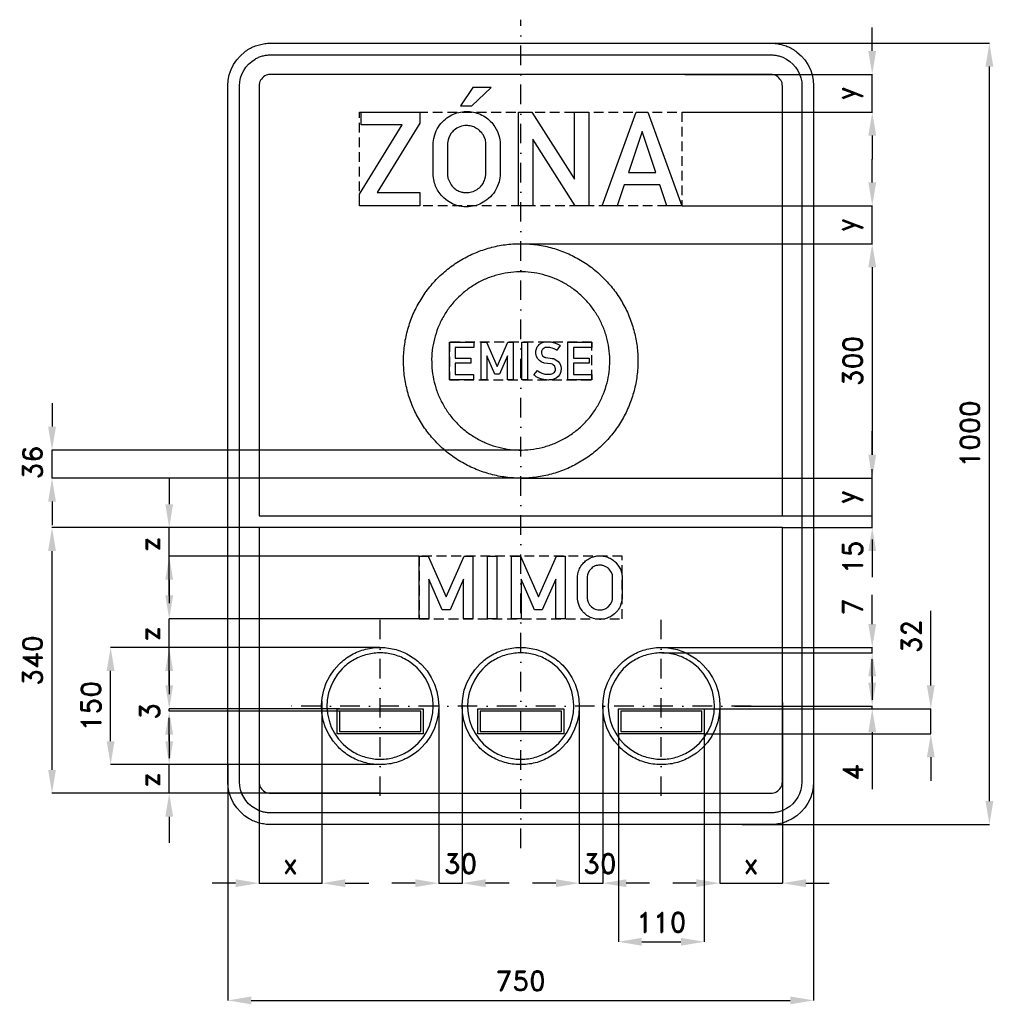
# Model space of a CAD drawing. Header units: millimetres. Extents: x -641 to 605, y -730 to 530.
import ezdxf

# ---------------------------------------------------------------- set-up
doc = ezdxf.new("R2010")
doc.units = ezdxf.units.MM
doc.header["$LTSCALE"] = 5
doc.linetypes.add('ČERCHOVANÁX2', pattern=[2, 1, -0.5, 0, -0.5])
doc.linetypes.add('ČÁRKOVANÁX2', pattern=[1.5, 1, -0.5])
doc.layers.add('Kóty', color=2, linetype='Continuous')
doc.layers.add('Značka', color=7, linetype='Continuous')
doc.styles.get("Standard").update_dxf_attribs({"font": 'romand.shx', "height": 25})
doc.dimstyles.get("Standard").update_dxf_attribs({"dimtxt": 25, "dimasz": 30, "dimexe": 0.18, "dimexo": 0.0625, "dimgap": 12.5, "dimtad": 1, "dimdec": 0, "dimzin": 0, "dimdsep": 46, "dimtxsty": 'Standard', "dimcen": 0.09, "dimadec": 0, "dimazin": 0, "dimtfac": 1, "dimtdec": 0, "dimtofl": 0, "dimtmove": 0, "dimatfit": 3, "dimfxl": 1, "dimtolj": 1, "dimtzin": 0, "dimarcsym": 0})

# ---------------------------------------------------------------- blocks, each defined once
blk = doc.blocks.new('*D0')
at = {"layer": 'Defpoints', "color": 0, "transparency": 16777216}
for p in [(210.2, 460), (206.4, 411.7), (450, 411.7)]:
    blk.add_point(p, dxfattribs=at)
at = {"layer": 'Kóty', "color": 0, "lineweight": -2, "transparency": 16777216}
for p, q in [((450, 490), (450, 520)), ((210.3, 460), (450.2, 460)), ((206.5, 411.7), (450.2, 411.7)), ((450, 381.7), (450, 351.7))]:
    blk.add_line(p, q, dxfattribs=at)
at = {"layer": 'Kóty', "color": 0, "transparency": 16777216}
for points in [[(445, 490), (455, 490), (450, 460)], [(445, 381.7), (455, 381.7), (450, 411.7)]]:
    blk.add_solid(points, dxfattribs=at)
at = {"layer": 'Kóty', "color": 0, "transparency": 16777216, "insert": (420.8, 435.8), "char_height": 25, "attachment_point": 5, "rotation": 90}
blk.add_mtext('\\A1;y', dxfattribs=at)
blk = doc.blocks.new('*D1')
at = {"layer": 'Defpoints', "color": 0, "transparency": 16777216}
for p in [(206.4, 291.7), (-0.8, 243.3), (450, 243.3)]:
    blk.add_point(p, dxfattribs=at)
at = {"layer": 'Kóty', "color": 0, "lineweight": -2, "transparency": 16777216}
for p, q in [((450, 321.7), (450, 351.7)), ((206.5, 291.7), (450.2, 291.7)), ((-0.8, 243.3), (450.2, 243.3)), ((450, 213.3), (450, 183.3))]:
    blk.add_line(p, q, dxfattribs=at)
at = {"layer": 'Kóty', "color": 0, "transparency": 16777216}
for points in [[(445, 321.7), (455, 321.7), (450, 291.7)], [(445, 213.3), (455, 213.3), (450, 243.3)]]:
    blk.add_solid(points, dxfattribs=at)
at = {"layer": 'Kóty', "color": 0, "transparency": 16777216, "insert": (420.8, 267.5), "char_height": 25, "attachment_point": 5, "rotation": 90}
blk.add_mtext('\\A1;y', dxfattribs=at)
blk = doc.blocks.new('*D2')
at = {"layer": 'Defpoints', "color": 0, "transparency": 16777216}
for p in [(-0.8, 243.3), (0.9, -56.7), (450, -56.7)]:
    blk.add_point(p, dxfattribs=at)
at = {"layer": 'Kóty', "color": 0, "lineweight": -2, "transparency": 16777216}
for p, q in [((-0.8, 243.3), (450.2, 243.3)), ((450, 213.3), (450, -26.7)), ((0.9, -56.7), (450.2, -56.7))]:
    blk.add_line(p, q, dxfattribs=at)
at = {"layer": 'Kóty', "color": 0, "transparency": 16777216}
for points in [[(445, 213.3), (455, 213.3), (450, 243.3)], [(445, -26.7), (455, -26.7), (450, -56.7)]]:
    blk.add_solid(points, dxfattribs=at)
at = {"layer": 'Kóty', "color": 0, "transparency": 16777216, "insert": (425, 93.3), "char_height": 25, "attachment_point": 5, "rotation": 90}
blk.add_mtext('\\A1;300', dxfattribs=at)
blk = doc.blocks.new('*D3')
at = {"layer": 'Defpoints', "color": 0, "transparency": 16777216}
for p in [(-335, -351.3), (-254.6, -342.5), (-254.6, -575)]:
    blk.add_point(p, dxfattribs=at)
at = {"layer": 'Kóty', "color": 0, "lineweight": -2, "transparency": 16777216}
for p, q in [((-335, -351.3), (-335, -575.2)), ((-254.6, -342.5), (-254.6, -575.2)), ((-365, -575), (-395, -575)), ((-224.6, -575), (-194.6, -575))]:
    blk.add_line(p, q, dxfattribs=at)
at = {"layer": 'Kóty', "color": 0, "transparency": 16777216}
for points in [[(-365, -570), (-365, -580), (-335, -575)], [(-224.6, -570), (-224.6, -580), (-254.6, -575)]]:
    blk.add_solid(points, dxfattribs=at)
at = {"layer": 'Kóty', "color": 0, "transparency": 16777216, "insert": (-294.8, -550), "char_height": 25, "attachment_point": 5}
blk.add_mtext('\\A1;x', dxfattribs=at)
blk = doc.blocks.new('*D4')
at = {"layer": 'Defpoints', "color": 0, "transparency": 16777216}
for p in [(254.735, -343.6855), (335, -343.6855), (335, -575)]:
    blk.add_point(p, dxfattribs=at)
at = {"layer": 'Kóty', "color": 0, "lineweight": -2, "transparency": 16777216}
for p, q in [((254.735, -343.748), (254.735, -575.18)), ((335, -343.748), (335, -575.18)), ((224.735, -575), (194.735, -575)), ((365, -575), (395, -575))]:
    blk.add_line(p, q, dxfattribs=at)
at = {"layer": 'Kóty', "color": 0, "transparency": 16777216}
for points in [[(224.735, -570), (224.735, -580), (254.735, -575)], [(365, -570), (365, -580), (335, -575)]]:
    blk.add_solid(points, dxfattribs=at)
at = {"layer": 'Kóty', "color": 0, "transparency": 16777216, "insert": (294.8675, -550), "char_height": 25, "attachment_point": 5}
blk.add_mtext('\\A1;x', dxfattribs=at)
blk = doc.blocks.new('*D5')
at = {"layer": 'Defpoints', "color": 0, "transparency": 16777216}
for p in [(125, -383.899), (235, -383.899), (235, -650)]:
    blk.add_point(p, dxfattribs=at)
at = {"layer": 'Kóty', "color": 0, "lineweight": -2, "transparency": 16777216}
for p, q in [((125, -383.9615), (125, -650.18)), ((235, -383.9615), (235, -650.18)), ((155, -650), (205, -650))]:
    blk.add_line(p, q, dxfattribs=at)
at = {"layer": 'Kóty', "color": 0, "transparency": 16777216}
for points in [[(155, -645), (155, -655), (125, -650)], [(205, -645), (205, -655), (235, -650)]]:
    blk.add_solid(points, dxfattribs=at)
at = {"layer": 'Kóty', "color": 0, "transparency": 16777216, "insert": (180, -625), "char_height": 25, "attachment_point": 5}
blk.add_mtext('\\A1;110', dxfattribs=at)
blk = doc.blocks.new('*D6')
at = {"layer": 'Defpoints', "color": 0, "transparency": 16777216}
for p in [(273.8, -348.3), (273.8, -351.9), (450, -351.9)]:
    blk.add_point(p, dxfattribs=at)
at = {"layer": 'Kóty', "color": 0, "lineweight": -2, "transparency": 16777216}
for p, q in [((450, -318.3), (450, -288.3)), ((273.9, -348.3), (450.2, -348.3)), ((273.9, -351.9), (450.2, -351.9)), ((450, -381.9), (450, -454.8))]:
    blk.add_line(p, q, dxfattribs=at)
at = {"layer": 'Kóty', "color": 0, "transparency": 16777216}
for points in [[(445, -318.3), (455, -318.3), (450, -348.3)], [(445, -381.9), (455, -381.9), (450, -351.9)]]:
    blk.add_solid(points, dxfattribs=at)
at = {"layer": 'Kóty', "color": 0, "transparency": 16777216, "insert": (425, -433.3), "char_height": 25, "attachment_point": 5, "rotation": 90}
blk.add_mtext('\\A1;4', dxfattribs=at)
blk = doc.blocks.new('*D7')
at = {"layer": 'Defpoints', "color": 0, "transparency": 16777216}
for p in [(-525, -273.3), (-180.4, -273.3), (-179.6, -423.3)]:
    blk.add_point(p, dxfattribs=at)
at = {"layer": 'Kóty', "color": 0, "lineweight": -2, "transparency": 16777216}
for p, q in [((-180.5, -273.3), (-525.2, -273.3)), ((-525, -393.3), (-525, -303.3)), ((-179.6, -423.3), (-525.2, -423.3))]:
    blk.add_line(p, q, dxfattribs=at)
at = {"layer": 'Kóty', "color": 0, "transparency": 16777216}
for points in [[(-530, -303.3), (-520, -303.3), (-525, -273.3)], [(-530, -393.3), (-520, -393.3), (-525, -423.3)]]:
    blk.add_solid(points, dxfattribs=at)
at = {"layer": 'Kóty', "color": 0, "transparency": 16777216, "insert": (-550, -348.3), "char_height": 25, "attachment_point": 5, "rotation": 90}
blk.add_mtext('\\A1;150', dxfattribs=at)
blk = doc.blocks.new('*D8')
at = {"layer": 'Defpoints', "color": 0, "transparency": 16777216}
for p in [(-600, -120), (-294.7, -120), (-294.7, -460)]:
    blk.add_point(p, dxfattribs=at)
at = {"layer": 'Kóty', "color": 0, "lineweight": -2, "transparency": 16777216}
for p, q in [((-294.8, -120), (-600.2, -120)), ((-600, -430), (-600, -150)), ((-294.8, -460), (-600.2, -460))]:
    blk.add_line(p, q, dxfattribs=at)
at = {"layer": 'Kóty', "color": 0, "transparency": 16777216}
for points in [[(-605, -150), (-595, -150), (-600, -120)], [(-605, -430), (-595, -430), (-600, -460)]]:
    blk.add_solid(points, dxfattribs=at)
at = {"layer": 'Kóty', "color": 0, "transparency": 16777216, "insert": (-625, -290), "char_height": 25, "attachment_point": 5, "rotation": 90}
blk.add_mtext('\\A1;340', dxfattribs=at)
blk = doc.blocks.new('*D9')
at = {"layer": 'Defpoints', "color": 0, "transparency": 16777216}
for p in [(-375, -423.3), (375, -423.3), (375, -725)]:
    blk.add_point(p, dxfattribs=at)
at = {"layer": 'Kóty', "color": 0, "lineweight": -2, "transparency": 16777216}
for p, q in [((-375, -423.4), (-375, -725.2)), ((375, -423.4), (375, -725.2)), ((-345, -725), (345, -725))]:
    blk.add_line(p, q, dxfattribs=at)
at = {"layer": 'Kóty', "color": 0, "transparency": 16777216}
for points in [[(-345, -720), (-345, -730), (-375, -725)], [(345, -720), (345, -730), (375, -725)]]:
    blk.add_solid(points, dxfattribs=at)
at = {"layer": 'Kóty', "color": 0, "transparency": 16777216, "insert": (0, -700), "char_height": 25, "attachment_point": 5}
blk.add_mtext('\\A1;750', dxfattribs=at)
blk = doc.blocks.new('*D10')
at = {"layer": 'Defpoints', "color": 0, "transparency": 16777216}
for p in [(283.3, 500), (600, 500), (283.3, -500)]:
    blk.add_point(p, dxfattribs=at)
at = {"layer": 'Kóty', "color": 0, "lineweight": -2, "transparency": 16777216}
for p, q in [((283.4, 500), (600.2, 500)), ((600, -470), (600, 470)), ((283.4, -500), (600.2, -500))]:
    blk.add_line(p, q, dxfattribs=at)
at = {"layer": 'Kóty', "color": 0, "transparency": 16777216}
for points in [[(595, 470), (605, 470), (600, 500)], [(595, -470), (605, -470), (600, -500)]]:
    blk.add_solid(points, dxfattribs=at)
at = {"layer": 'Kóty', "color": 0, "transparency": 16777216, "insert": (575, 0), "char_height": 25, "attachment_point": 5, "rotation": 90}
blk.add_mtext('\\A1;1000', dxfattribs=at)
blk = doc.blocks.new('*D11')
at = {"layer": 'Defpoints', "color": 0, "transparency": 16777216}
for p in [(235.1, -351.9), (525, -351.9), (235.1, -383.9)]:
    blk.add_point(p, dxfattribs=at)
at = {"layer": 'Kóty', "color": 0, "lineweight": -2, "transparency": 16777216}
for p, q in [((525, -321.9), (525, -226.4)), ((235.1, -351.9), (525.2, -351.9)), ((235.1, -383.9), (525.2, -383.9)), ((525, -413.9), (525, -443.9))]:
    blk.add_line(p, q, dxfattribs=at)
at = {"layer": 'Kóty', "color": 0, "transparency": 16777216}
for points in [[(520, -321.9), (530, -321.9), (525, -351.9)], [(520, -413.9), (530, -413.9), (525, -383.9)]]:
    blk.add_solid(points, dxfattribs=at)
at = {"layer": 'Kóty', "color": 0, "transparency": 16777216, "insert": (500, -259.2), "char_height": 25, "attachment_point": 5, "rotation": 90}
blk.add_mtext('\\A1;32', dxfattribs=at)

msp = doc.modelspace()

# ---------------------------------------------------------------- linework, layer by layer
at = {"layer": 'Kóty'}
for p, q in [((-600, 39.3), (-600, 9.3)), ((450, -26.7), (450, 3.3)), ((0.4, -20.7), (-600.2, -20.7)), ((450, -75), (450, -45)), ((0.8, -56.7), (-600.2, -56.7)), ((-450, -56.7), (-450, -90)), ((0.9, -56.7), (450.2, -56.7)), ((-600, -86.7), (-600, -116.7)), ((335.1, -105), (450.2, -105)), ((335.1, -105), (450.2, -105)), ((-129.9, -120), (-450.2, -120)), ((-450, -206.7), (-450, -120)), ((335.1, -120), (450.2, -120)), ((450, -135), (450, -165)), ((450, -150), (450, -183.3)), ((-129.9, -156.7), (-450.2, -156.7)), ((-450, -186.7), (-450, -216.7)), ((450, -243.4), (450, -206.1)), ((-129.9, -236.7), (-450.2, -236.7)), ((-450, -321.9), (-450, -236.7)), ((-180.5, -273.3), (-450.2, -273.3)), ((176.1, -273.4), (450.2, -273.4)), ((180.5, -280.3), (450.2, -280.3)), ((-450, -303.3), (-450, -333.3)), ((450, -310.3), (450, -340.3)), ((-232.1, -351.9), (-450.2, -351.9)), ((-105, -348.4), (-105, -575.2)), ((-75, -347.4), (-75, -575.2)), ((75, -348.4), (75, -575.2)), ((105, -347.4), (105, -575.2)), ((-232.1, -354.9), (-450.2, -354.9)), ((-450, -393.3), (-450, -363.3)), ((-450, -384.9), (-450, -414.9)), ((-179.6, -423.3), (-450.2, -423.3)), ((-179.6, -460), (-450.2, -460)), ((-450, -490), (-450, -523.3)), ((-135, -575), (-165, -575)), ((-15, -575), (-45, -575)), ((45, -575), (15, -575)), ((165, -575), (135, -575))]:
    msp.add_line(p, q, dxfattribs=at)
for points in [[(450, 411.7), (450, 460)], [(450, 243.3), (450, 291.7)], [(-600, -56.7), (-600, -20.7)], [(450, -105), (450, -56.7)], [(450, -120), (450, -105)], [(450, -280.3), (450, -273.4)], [(-450, -354.9), (-450, -351.9)], [(450, -351.9), (450, -348.3)], [(525, -383.9), (525, -351.9)], [(-450, -460), (-450, -423.3)], [(-335, -575), (-254.6, -575)], [(-105, -575), (-75, -575)], [(75, -575), (105, -575)], [(254.7, -575), (335, -575)]]:
    msp.add_lwpolyline(points, dxfattribs=at)
for points in [[(-605, 9.3), (-595, 9.3), (-600, -20.7)], [(445, -26.7), (455, -26.7), (450, -56.7)], [(-605, -86.7), (-595, -86.7), (-600, -56.7)], [(-455, -90), (-445, -90), (-450, -120)], [(445, -150), (455, -150), (450, -120)], [(-455, -186.7), (-445, -186.7), (-450, -156.7)], [(-455, -206.7), (-445, -206.7), (-450, -236.7)], [(445, -243.4), (455, -243.4), (450, -273.4)], [(-455, -303.3), (-445, -303.3), (-450, -273.3)], [(445, -310.3), (455, -310.3), (450, -280.3)], [(-455, -321.9), (-445, -321.9), (-450, -351.9)], [(-455, -384.9), (-445, -384.9), (-450, -354.9)], [(-455, -393.3), (-445, -393.3), (-450, -423.3)], [(-455, -490), (-445, -490), (-450, -460)], [(-135, -570), (-135, -580), (-105, -575)], [(-45, -570), (-45, -580), (-75, -575)], [(45, -570), (45, -580), (75, -575)], [(135, -570), (135, -580), (105, -575)]]:
    msp.add_solid(points, dxfattribs=at)
at = {"layer": 'Značka', "color": 6, "linetype": 'ČERCHOVANÁX2', "ltscale": 5}
for p, q in [((-180, -463.3), (-180, -233.3)), ((180, -463.3), (180, -233.3)), ((295, -348.3), (-295, -348.3))]:
    msp.add_line(p, q, dxfattribs=at)
msp.add_lwpolyline([(0, -530), (0, 530)], dxfattribs=at)
at = {"layer": 'Značka', "color": 3}
for points in [[(-320, -500), (-320.2, -500), (-320.4, -500, -0.032179), (-327.5, -499.5, -0.035428), (-334.5, -498.1, -0.036231), (-341.3, -495.8, -0.034387), (-347.6, -492.6), (-353.6, -488.6), (-358.9, -483.9), (-363.6, -478.6), (-367.6, -472.6), (-370.7, -466.3), (-373.1, -459.5), (-374.5, -452.5), (-375, -445.4), (-375, -445.2), (-375, -445), (-375, 445), (-375, 445.2), (-375, 445.4), (-374.5, 452.5), (-373.1, 459.5), (-370.8, 466.3), (-367.6, 472.6), (-363.6, 478.5), (-358.9, 483.9), (-353.6, 488.6, -0.034196), (-347.6, 492.6, -0.034078), (-341.3, 495.8, -0.033414), (-334.5, 498, -0.034134), (-327.5, 499.5, -0.036726), (-320.4, 500), (-320.2, 500), (-320, 500), (320, 500), (320.2, 500), (320.4, 500, -0.032185), (327.5, 499.5, -0.035451), (334.5, 498, -0.036275), (341.3, 495.8, -0.034445), (347.6, 492.6, -0.033715), (353.5, 488.6), (358.9, 483.9), (363.6, 478.5), (367.6, 472.6), (370.8, 466.3), (373, 459.5), (374.5, 452.5), (375, 445.4), (375, 445.2), (375, 445), (375, -445), (375, -445.2), (375, -445.4), (374.5, -452.5), (373, -459.5), (370.8, -466.3), (367.6, -472.6), (363.6, -478.6), (358.9, -483.9), (353.6, -488.6), (347.6, -492.6), (341.3, -495.7, -0.033393), (334.5, -498.1, -0.03411), (327.5, -499.5, -0.036741), (320.4, -500), (320.2, -500), (320, -500), (-320, -500)], [(-320, -485), (-320.2, -485), (-320.3, -485, -0.032191), (-325.5, -484.6, -0.035436), (-330.6, -483.6, -0.036261), (-335.5, -481.9), (-340.1, -479.6), (-344.4, -476.7), (-348.3, -473.3), (-351.7, -469.4), (-354.6, -465.1), (-356.9, -460.5), (-358.6, -455.6), (-359.7, -450.5), (-360, -445.3), (-360, -445.2), (-360, -445), (-360, 445), (-360, 445.2), (-360, 445.3), (-359.6, 450.5), (-358.6, 455.5), (-356.9, 460.5), (-354.6, 465.1), (-351.7, 469.4), (-348.3, 473.3), (-344.4, 476.7), (-340.1, 479.6, -0.034054), (-335.5, 481.9, -0.033381), (-330.6, 483.6, -0.034117), (-325.5, 484.6, -0.03677), (-320.3, 485), (-320.2, 485), (-320, 485), (320, 485), (320.2, 485), (320.3, 485, -0.032158), (325.5, 484.6, -0.035436), (330.6, 483.6, -0.036266), (335.5, 481.9), (340.1, 479.6), (344.4, 476.7), (348.3, 473.3), (351.7, 469.4), (354.6, 465.1), (356.9, 460.5), (358.6, 455.5), (359.7, 450.5), (360, 445.3), (360, 445.2), (360, 445), (360, -445), (360, -445.2), (360, -445.3), (359.6, -450.5), (358.6, -455.6), (356.9, -460.5), (354.6, -465.1), (351.7, -469.4), (348.3, -473.3), (344.4, -476.7), (340.1, -479.6), (335.5, -481.9), (330.6, -483.6, -0.03414), (325.5, -484.7, -0.03675), (320.3, -485), (320.2, -485), (320, -485), (-320, -485)], [(335, -105), (335, 445), (335, 445.1), (335, 445.1), (334.9, 447), (334.5, 449), (333.8, 450.8), (333, 452.5), (331.9, 454.1), (330.6, 455.6), (329.1, 456.9), (327.5, 458), (325.8, 458.8), (324, 459.5), (322.1, 459.9, 0.03668), (320.1, 460), (320.1, 460), (320, 460), (-320, 460), (-320.1, 460), (-320.1, 460, 0.032196), (-322.1, 459.9, 0.035491), (-324, 459.5), (-325.8, 458.9), (-327.5, 458), (-329.2, 456.9), (-330.6, 455.6), (-331.9, 454.1), (-333, 452.5), (-333.8, 450.8), (-334.5, 449), (-334.9, 447), (-335, 445.1), (-335, 445.1), (-335, 445), (-335, -105)], [(-112.1, 370.9), (-112, 371.9), (-112, 372.9), (-111.3, 377.9), (-110, 382.8, -0.066337), (-105.4, 392.7, -0.068461), (-98.3, 401.1, -0.061883), (-90.5, 406.9, -0.059919), (-81.6, 410.7, -0.057345), (-72.3, 412.5, -0.057577), (-62.9, 412.1, -0.056925), (-53.9, 409.8, -0.057495), (-45.7, 405.6, -0.055374), (-38.7, 399.9, -0.053453), (-33.1, 392.9), (-29.8, 386.9), (-27.6, 380.4), (-26.9, 376.8), (-26.5, 373.2), (-26.4, 372.6), (-26.4, 372), (-26.4, 331.8), (-26.5, 330.9), (-26.5, 330), (-27.8, 322.5), (-30.4, 315.4, -0.078775), (-36.8, 305.3, -0.073069), (-45.9, 297.6, -0.060099), (-54.6, 293.2, -0.05985), (-64.1, 290.9, -0.071113), (-75.9, 291, -0.074183), (-87.2, 294.4, -0.066061), (-96, 299.8, -0.061708), (-103.3, 307.3, -0.047074), (-107.5, 313.7, -0.053822), (-110.2, 320.8), (-111.3, 325.5), (-111.9, 330.2), (-112, 331.3), (-112.1, 332.5), (-112.1, 370.9)], [(-93.8, 370.8), (-93.8, 332.4), (-93.8, 331.7), (-93.7, 331), (-93.1, 327.2), (-91.8, 323.6), (-89, 318.6, 0.060131), (-85.1, 314.5, 0.05942), (-80.5, 311.3, 0.064324), (-75.2, 309.4, 0.050535), (-70.9, 308.7, 0.044585), (-66.6, 308.9, 0.073908), (-59.2, 310.9, 0.085024), (-52.8, 315, 0.07362), (-48.6, 319.9, 0.063671), (-45.8, 325.8), (-44.9, 328.8), (-44.6, 331.8), (-44.6, 332.2), (-44.5, 332.5), (-44.5, 370.7), (-44.5, 371.4), (-44.5, 372.1), (-45.2, 376.3), (-46.8, 380.3, 0.076958), (-51.3, 386.7, 0.083763), (-57.4, 391.4, 0.06985), (-63.2, 393.8, 0.066701), (-69.4, 394.5, 0.088504), (-77.9, 393, 0.098122), (-85.3, 388.5, 0.062907), (-88.9, 384.6), (-91.6, 379.9), (-93, 376.1), (-93.7, 372.2), (-93.8, 371.5), (-93.8, 370.8)], [(21.4, 81.1), (21.8, 80.7), (22.3, 80.4), (24.5, 78.9), (26.9, 77.8), (29.4, 76.9, 0.039923), (32.1, 76.4), (33.9, 76.2, 0.014326), (35.7, 76.3, 0.035328), (38.4, 76.5, 0.084085), (41, 77.3), (42.1, 78.1), (43.1, 79.1), (43.9, 80.3), (44.4, 81.6), (44.5, 83.1), (44.3, 84.7), (43.5, 86.6), (42.1, 88.1), (40.6, 89), (38.9, 89.5), (38.7, 89.5), (38.5, 89.5), (30.1, 90.6), (29.8, 90.7), (29.4, 90.8), (27.8, 91.4), (26.3, 92.1), (23.9, 93.7), (22, 95.8), (20.1, 99.1), (19.3, 102.7), (19.4, 106.4), (20.6, 110, -0.094546), (23.6, 114.2, -0.103582), (27.9, 116.9, -0.055272), (30.7, 117.6, -0.03509), (33.5, 117.9, -0.029399), (36.8, 117.8, -0.030648), (39.9, 117.4, -0.032965), (43.3, 116.5), (46.6, 115.2), (48.3, 114.3), (49.9, 113.3), (50.2, 113.1), (50.5, 112.9), (46.4, 107), (45.9, 107.3), (45.3, 107.6), (42.8, 108.9), (40.1, 109.8), (37.4, 110.4, 0.035624), (34.5, 110.6, 0.056928), (31.5, 110.3, 0.118791), (28.9, 109), (27.5, 107.6), (26.7, 105.7), (26.5, 104.5), (26.5, 103.2), (27, 101.5), (28, 99.9), (29, 99), (30.1, 98.3), (30.7, 98), (31.3, 97.8), (31.8, 97.7), (32.3, 97.6), (40.3, 96.6), (40.5, 96.6), (40.8, 96.5, -0.057685), (43, 95.9), (45.1, 94.9), (47.9, 92.7), (50, 89.9), (51.3, 86.8), (51.8, 83.5), (51.4, 79.6), (49.9, 76), (47.9, 73.4), (45.3, 71.4), (42.5, 70.1), (39.5, 69.3, -0.042208), (35.1, 68.9, -0.042482), (30.8, 69.2, -0.040659), (26.6, 70.1, -0.036908), (22.5, 71.7), (19.9, 73.1), (17.5, 74.9), (17.1, 75.2), (16.6, 75.6), (21.4, 81.1)], [(-335, -120), (-335, -445), (-335, -445.1), (-335, -445.1), (-334.9, -447.1), (-334.5, -449), (-333.8, -450.8), (-333, -452.5), (-331.9, -454.2), (-330.6, -455.6), (-329.2, -456.9), (-327.5, -458), (-325.8, -458.8), (-324, -459.5), (-322.1, -459.9, 0.036743), (-320.1, -460), (-320.1, -460), (-320, -460)], [(-320, -460), (320, -460), (320.1, -460), (320.1, -460, 0.032216), (322.1, -459.9), (324, -459.5), (325.8, -458.8), (327.5, -458), (329.1, -456.9), (330.6, -455.6), (331.9, -454.2), (333, -452.5), (333.8, -450.8), (334.5, -449), (334.9, -447.1), (335, -445.1), (335, -445.1), (335, -445), (335, -120)], [(72.7, -183.8), (72.7, -183.2), (72.8, -182.5), (73.2, -179.2), (74.1, -175.9, -0.066372), (77.1, -169.3, -0.068486), (81.9, -163.7, -0.061857), (87.1, -159.8, -0.059947), (93, -157.3, -0.057348), (99.2, -156.1, -0.057587), (105.5, -156.4, -0.056922), (111.5, -157.9, -0.057458), (117, -160.7, -0.055336), (121.6, -164.5), (125.3, -169.2), (127.6, -173.2), (129, -177.5), (129.5, -179.9), (129.8, -182.3), (129.8, -182.7), (129.8, -183.1), (129.8, -209.9), (129.8, -210.5), (129.7, -211.1), (128.8, -216.1), (127.2, -220.9, -0.078832), (122.9, -227.5, -0.073063), (116.8, -232.7, -0.060089), (111, -235.7, -0.059838), (104.7, -237.2, -0.071105), (96.8, -237.1, -0.074188), (89.3, -234.8, -0.066017), (83.4, -231.2, -0.061663), (78.5, -226.2), (75.8, -222), (73.9, -217.2), (73.2, -214.1), (72.8, -211), (72.7, -210.2), (72.7, -209.5), (72.7, -183.8)], [(84.9, -183.9), (84.9, -209.5), (84.9, -210), (84.9, -210.5), (85.4, -213), (86.2, -215.4), (88.1, -218.7), (90.7, -221.5), (93.8, -223.6, 0.064319), (97.2, -224.9, 0.050543), (100.1, -225.3, 0.044562), (103, -225.2, 0.073915), (107.9, -223.9, 0.084955), (112.2, -221.1), (115, -217.8), (116.9, -213.9), (117.4, -211.9), (117.7, -209.9), (117.7, -209.7), (117.7, -209.4), (117.7, -184), (117.7, -183.5), (117.7, -183), (117.3, -180.3), (116.2, -177.6), (113.2, -173.3, 0.083711), (109.1, -170.1, 0.069865), (105.3, -168.6, 0.066681), (101.1, -168.1, 0.088541), (95.4, -169.1, 0.098151), (90.5, -172.1), (88.1, -174.7), (86.3, -177.9), (85.4, -180.4), (84.9, -183), (84.9, -183.4), (84.9, -183.9)], [(-105, -348.3), (-105, -348.8), (-105, -349.3), (-105.8, -359.1), (-107.8, -368.7), (-111, -378), (-115.5, -386.7), (-121.1, -394.8), (-127.7, -402.1, -0.034516), (-135.1, -408.5, -0.034406), (-143.4, -413.8, -0.034384), (-152.2, -418, -0.034426), (-161.5, -421, -0.034429), (-171.2, -422.8, -0.034419), (-181, -423.3, -0.034412), (-190.8, -422.6, -0.034425), (-200.4, -420.5, -0.034405), (-209.6, -417.3, -0.03441), (-218.3, -412.8, -0.034401), (-226.5, -407.3, -0.034385), (-233.7, -400.7), (-240.1, -393.2), (-245.4, -385), (-249.7, -376.1), (-252.7, -366.8), (-254.5, -357.2), (-255, -347.4), (-254.2, -337.6), (-252.2, -328), (-248.9, -318.7), (-244.5, -310), (-238.9, -301.9), (-232.3, -294.6, -0.034405), (-224.9, -288.2, -0.0344), (-216.6, -282.9, -0.034421), (-207.8, -278.6, -0.034412), (-198.5, -275.6, -0.034412), (-188.8, -273.8, -0.034419), (-179, -273.3, -0.034415), (-169.2, -274.1, -0.034431), (-159.6, -276.1, -0.034435), (-150.4, -279.4, -0.034405), (-141.7, -283.9, -0.034428), (-133.6, -289.4, -0.034433), (-126.3, -296), (-119.9, -303.4), (-114.6, -311.7), (-110.3, -320.5), (-107.3, -329.9), (-105.5, -339), (-105, -348.3)], [(-105, -348.3), (-105, -348.8), (-105, -349.3), (-105.8, -359.1), (-107.8, -368.7), (-111, -378), (-115.5, -386.7), (-121.1, -394.8), (-127.7, -402.1, -0.034516), (-135.1, -408.5, -0.034406), (-143.4, -413.8, -0.034384), (-152.2, -418, -0.034426), (-161.5, -421, -0.034429), (-171.2, -422.8, -0.034419), (-181, -423.3, -0.034412), (-190.8, -422.6, -0.034425), (-200.4, -420.5, -0.034405), (-209.6, -417.3, -0.03441), (-218.3, -412.8, -0.034401), (-226.5, -407.3, -0.034385), (-233.7, -400.7), (-240.1, -393.2), (-245.4, -385), (-249.7, -376.1), (-252.7, -366.8), (-254.5, -357.2), (-255, -347.4), (-254.2, -337.6), (-252.2, -328), (-248.9, -318.7), (-244.5, -310), (-238.9, -301.9), (-232.3, -294.6, -0.034405), (-224.9, -288.2, -0.0344), (-216.6, -282.9, -0.034421), (-207.8, -278.6, -0.034412), (-198.5, -275.6, -0.034412), (-188.8, -273.8, -0.034419), (-179, -273.3, -0.034415), (-169.2, -274.1, -0.034431), (-159.6, -276.1, -0.034435), (-150.4, -279.4, -0.034405), (-141.7, -283.9, -0.034428), (-133.6, -289.4, -0.034433), (-126.3, -296), (-119.9, -303.4), (-114.6, -311.7), (-110.3, -320.5), (-107.3, -329.9), (-105.5, -339), (-105, -348.3)], [(75, -348.3), (75, -348.8), (75, -349.3), (74.2, -359.1), (72.2, -368.7), (69, -378), (64.5, -386.7), (58.9, -394.8), (52.3, -402.1, -0.034516), (44.9, -408.5, -0.034406), (36.6, -413.8, -0.034384), (27.8, -418, -0.034426), (18.5, -421, -0.034429), (8.8, -422.8, -0.034419), (-1, -423.3, -0.034412), (-10.8, -422.6, -0.034425), (-20.4, -420.5, -0.034405), (-29.6, -417.3, -0.03441), (-38.3, -412.8, -0.034401), (-46.5, -407.3, -0.034385), (-53.7, -400.7), (-60.1, -393.2), (-65.4, -385), (-69.7, -376.1), (-72.7, -366.8), (-74.5, -357.2), (-75, -347.4), (-74.2, -337.6), (-72.2, -328), (-68.9, -318.7), (-64.5, -310), (-58.9, -301.9), (-52.3, -294.6, -0.034405), (-44.9, -288.2, -0.0344), (-36.6, -282.9, -0.034421), (-27.8, -278.6, -0.034412), (-18.5, -275.6, -0.034412), (-8.8, -273.8, -0.034419), (1, -273.3, -0.034415), (10.8, -274.1, -0.034431), (20.4, -276.1, -0.034435), (29.6, -279.4, -0.034405), (38.3, -283.9, -0.034428), (46.4, -289.4, -0.034433), (53.7, -296), (60.1, -303.4), (65.4, -311.7), (69.7, -320.5), (72.7, -329.9), (74.5, -339), (75, -348.3)], [(75, -348.3), (75, -348.8), (75, -349.3), (74.2, -359.1), (72.2, -368.7), (69, -378), (64.5, -386.7), (58.9, -394.8), (52.3, -402.1, -0.034516), (44.9, -408.5, -0.034406), (36.6, -413.8, -0.034384), (27.8, -418, -0.034426), (18.5, -421, -0.034429), (8.8, -422.8, -0.034419), (-1, -423.3, -0.034412), (-10.8, -422.6, -0.034425), (-20.4, -420.5, -0.034405), (-29.6, -417.3, -0.03441), (-38.3, -412.8, -0.034401), (-46.5, -407.3, -0.034385), (-53.7, -400.7), (-60.1, -393.2), (-65.4, -385), (-69.7, -376.1), (-72.7, -366.8), (-74.5, -357.2), (-75, -347.4), (-74.2, -337.6), (-72.2, -328), (-68.9, -318.7), (-64.5, -310), (-58.9, -301.9), (-52.3, -294.6, -0.034405), (-44.9, -288.2, -0.0344), (-36.6, -282.9, -0.034421), (-27.8, -278.6, -0.034412), (-18.5, -275.6, -0.034412), (-8.8, -273.8, -0.034419), (1, -273.3, -0.034415), (10.8, -274.1, -0.034431), (20.4, -276.1, -0.034435), (29.6, -279.4, -0.034405), (38.3, -283.9, -0.034428), (46.4, -289.4, -0.034433), (53.7, -296), (60.1, -303.4), (65.4, -311.7), (69.7, -320.5), (72.7, -329.9), (74.5, -339), (75, -348.3)], [(255, -348.3), (255, -348.8), (255, -349.3), (254.2, -359.1), (252.2, -368.7), (249, -378), (244.5, -386.7), (238.9, -394.8), (232.3, -402.1), (224.9, -408.5, -0.034406), (216.6, -413.8, -0.034384), (207.8, -418, -0.034426), (198.5, -421, -0.034429), (188.8, -422.8, -0.034419), (179, -423.3, -0.034412), (169.2, -422.6, -0.034425), (159.6, -420.5, -0.034405), (150.4, -417.3, -0.03441), (141.7, -412.8, -0.034401), (133.5, -407.3, -0.034385), (126.3, -400.7), (119.9, -393.2), (114.6, -385), (110.3, -376.1), (107.3, -366.8), (105.5, -357.2), (105, -347.4), (105.8, -337.6), (107.8, -328), (111.1, -318.7), (115.5, -310), (121.1, -301.9), (127.7, -294.6, -0.034405), (135.1, -288.2, -0.0344), (143.4, -282.9, -0.034421), (152.2, -278.6, -0.034412), (161.5, -275.6, -0.034412), (171.2, -273.8, -0.034419), (181, -273.3, -0.034415), (190.8, -274.1, -0.034431), (200.4, -276.1, -0.034435), (209.6, -279.4, -0.034405), (218.3, -283.9, -0.034428), (226.4, -289.4, -0.034433), (233.7, -296), (240.1, -303.4), (245.4, -311.7), (249.7, -320.5), (252.7, -329.9), (254.5, -339), (255, -348.3)], [(255, -348.3), (255, -348.8), (255, -349.3), (254.2, -359.1), (252.2, -368.7), (249, -378), (244.5, -386.7), (238.9, -394.8), (232.3, -402.1), (224.9, -408.5, -0.034406), (216.6, -413.8, -0.034384), (207.8, -418, -0.034426), (198.5, -421, -0.034429), (188.8, -422.8, -0.034419), (179, -423.3, -0.034412), (169.2, -422.6, -0.034425), (159.6, -420.5, -0.034405), (150.4, -417.3, -0.03441), (141.7, -412.8, -0.034401), (133.5, -407.3, -0.034385), (126.3, -400.7), (119.9, -393.2), (114.6, -385), (110.3, -376.1), (107.3, -366.8), (105.5, -357.2), (105, -347.4), (105.8, -337.6), (107.8, -328), (111.1, -318.7), (115.5, -310), (121.1, -301.9), (127.7, -294.6, -0.034405), (135.1, -288.2, -0.0344), (143.4, -282.9, -0.034421), (152.2, -278.6, -0.034412), (161.5, -275.6, -0.034412), (171.2, -273.8, -0.034419), (181, -273.3, -0.034415), (190.8, -274.1, -0.034431), (200.4, -276.1, -0.034435), (209.6, -279.4, -0.034405), (218.3, -283.9, -0.034428), (226.4, -289.4, -0.034433), (233.7, -296), (240.1, -303.4), (245.4, -311.7), (249.7, -320.5), (252.7, -329.9), (254.5, -339), (255, -348.3)], [(68, -348.3), (68, -347.9), (68, -347.4), (67.3, -338.6), (65.4, -329.9), (62.5, -321.5), (58.4, -313.6), (53.4, -306.2), (47.4, -299.6), (40.7, -293.8, 0.034411), (33.2, -289, 0.034407), (25.2, -285.1, 0.034409), (16.7, -282.4, 0.03444), (8, -280.8, 0.034414), (-0.9, -280.3, 0.034414), (-9.8, -281, 0.034411), (-18.5, -282.9, 0.034418), (-26.9, -285.8, 0.034398), (-34.8, -289.9, 0.034386), (-42.1, -294.9, 0.034428), (-48.7, -300.9), (-54.5, -307.6), (-59.3, -315.1), (-63.2, -323.1), (-65.9, -331.6), (-67.6, -340.3), (-68, -349.2), (-67.3, -358.1), (-65.4, -366.8), (-62.5, -375.2), (-58.4, -383.1), (-53.4, -390.5), (-47.5, -397), (-40.7, -402.8, 0.034433), (-33.2, -407.7, 0.034388), (-25.2, -411.5, 0.034421), (-16.7, -414.2, 0.03441), (-8, -415.9, 0.034417), (0.9, -416.3, 0.034417), (9.8, -415.7, 0.034414), (18.5, -413.8, 0.034398), (26.9, -410.8, 0.034416), (34.8, -406.8, 0.034416), (42.1, -401.8), (48.7, -395.8), (54.5, -389), (59.3, -381.6), (63.2, -373.5), (65.9, -365.1), (67.5, -356.8), (68, -348.3)], [(248, -348.3), (248, -347.9), (248, -347.4), (247.3, -338.6), (245.4, -329.9), (242.5, -321.5), (238.4, -313.6), (233.4, -306.2), (227.4, -299.6), (220.7, -293.8, 0.034411), (213.2, -289, 0.034407), (205.2, -285.1, 0.034409), (196.7, -282.4, 0.03444), (188, -280.8, 0.034414), (179.1, -280.3, 0.034414), (170.2, -281, 0.034411), (161.5, -282.9, 0.034418), (153.1, -285.8, 0.034398), (145.2, -289.9, 0.034386), (137.9, -294.9), (131.3, -300.9), (125.5, -307.6), (120.7, -315.1), (116.8, -323.1), (114.1, -331.6), (112.4, -340.3), (112, -349.2), (112.7, -358.1), (114.6, -366.8), (117.5, -375.2), (121.6, -383.1), (126.6, -390.5), (132.5, -397), (139.3, -402.8, 0.034433), (146.8, -407.7, 0.034388), (154.8, -411.5, 0.034421), (163.3, -414.2, 0.03441), (172, -415.9, 0.034417), (180.9, -416.3, 0.034417), (189.8, -415.7, 0.034414), (198.5, -413.8, 0.034398), (206.9, -410.8, 0.034416), (214.8, -406.8, 0.034416), (222.1, -401.8), (228.7, -395.8), (234.5, -389), (239.3, -381.6), (243.2, -373.5), (245.9, -365.1), (247.5, -356.8), (248, -348.3)]]:
    msp.add_lwpolyline(points, format="xyb", dxfattribs=at)
for points in [[(-77.2, 419.7), (-62.7, 419.7), (-37.7, 443.3), (-61.3, 443.3), (-77.2, 419.7)], [(-206.4, 291.7), (-206.4, 306.8), (-151.8, 395.4), (-204.2, 395.4), (-204.2, 411.7), (-129.1, 411.7), (-129.1, 397.5), (-183.8, 308.9), (-129.1, 308.9), (-129.1, 291.7), (-206.4, 291.7)], [(-2.9, 291.7), (-2.9, 411.7), (14.4, 411.7), (68.9, 326), (68.9, 411.7), (87.3, 411.7), (87.1, 291.7), (69.9, 291.7), (15.3, 377.2), (15.3, 291.7), (-2.9, 291.7)], [(104.3, 291.7), (147.8, 411.7), (162.9, 411.7), (206.4, 291.7), (187.1, 291.7), (178.2, 318.5), (132.3, 318.5), (123.5, 291.7), (104.3, 291.7)], [(172.9, 334.4), (155.3, 387.1), (137.8, 334.4), (172.9, 334.4)], [(-91.2, 69.3), (-91.2, 117.3), (-60.2, 117.3), (-60.2, 110.4), (-83.9, 110.4), (-83.9, 96.7), (-63.7, 96.7), (-63.7, 90.3), (-83.9, 90.3), (-83.9, 76.1), (-60.3, 76.1), (-60.3, 69.3), (-91.2, 69.3)], [(-50.8, 69.3), (-50.8, 117.3), (-44, 117.3), (-30.2, 86.1), (-16.5, 117.3), (-9.6, 117.3), (-9.6, 69.3), (-16.9, 69.3), (-16.9, 99.8), (-27.2, 76.2), (-33.2, 76.2), (-43.5, 99.8), (-43.5, 69.3), (-50.8, 69.3)], [(1.6, 69.3), (1.6, 117.3), (8.8, 117.3), (8.8, 69.3), (1.6, 69.3)], [(60.2, 69.3), (60.2, 117.3), (91.2, 117.3), (91.2, 110.4), (67.5, 110.4), (67.5, 96.7), (87.7, 96.7), (87.7, 90.3), (67.5, 90.3), (67.5, 76.1), (91.2, 76.1), (91.2, 69.3), (60.2, 69.3)], [(-335, -105), (335, -105)], [(335, -120), (-335, -120)], [(-129.8, -236.7), (-129.8, -156.7), (-118.4, -156.7), (-95.5, -208.6), (-72.5, -156.7), (-61.1, -156.7), (-61.1, -236.7), (-73.3, -236.7), (-73.3, -185.9), (-90.5, -225.2), (-100.5, -225.2), (-117.6, -185.9), (-117.6, -236.7), (-129.8, -236.7)], [(-42.5, -236.7), (-42.5, -156.7), (-30.4, -156.7), (-30.4, -236.7), (-42.5, -236.7)], [(-11.7, -236.7), (-11.7, -156.7), (-0.2, -156.7), (22.7, -208.6), (45.6, -156.7), (57, -156.7), (57, -236.7), (44.8, -236.7), (44.8, -185.9), (27.6, -225.2), (17.7, -225.2), (0.5, -185.9), (0.5, -236.7), (-11.7, -236.7)], [(-235, -383.9), (-235, -351.9), (-125, -351.9), (-125, -383.9), (-235, -383.9)], [(-235, -383.9), (-235, -351.9), (-125, -351.9), (-125, -383.9), (-235, -383.9)], [(-55, -383.9), (-55, -351.9), (55, -351.9), (55, -383.9), (-55, -383.9)], [(-55, -383.9), (-55, -351.9), (55, -351.9), (55, -383.9), (-55, -383.9)], [(125, -383.9), (125, -351.9), (235, -351.9), (235, -383.9), (125, -383.9)], [(125, -383.9), (125, -351.9), (235, -351.9), (235, -383.9), (125, -383.9)], [(-232, -380.9), (-128, -380.9), (-128, -354.9), (-232, -354.9), (-232, -380.9)], [(-52, -380.9), (52, -380.9), (52, -354.9), (-52, -354.9), (-52, -380.9)], [(128, -380.9), (232, -380.9), (232, -354.9), (128, -354.9), (128, -380.9)]]:
    msp.add_lwpolyline(points, dxfattribs=at)
at = {"layer": 'Značka', "color": 6, "linetype": 'ČÁRKOVANÁX2', "ltscale": 2.5}
msp.add_lwpolyline([(-206.4, 291.7), (-206.4, 411.7), (206.4, 411.7), (206.4, 291.7), (-206.4, 291.7)], dxfattribs=at)
at = {"layer": 'Značka', "color": 1}
for points in [[(150, 93.3), (150, 92.3), (150, 91.4, -0.032145), (148.5, 71.8, -0.035707), (144.4, 52.6, -0.036682), (137.9, 34.1, -0.034738), (128.9, 16.6, -0.034029), (117.8, 0.4, -0.034466), (104.7, -14.1, -0.034548), (89.8, -26.9, -0.034418), (73.3, -37.5, -0.034398), (55.6, -46.1, -0.034417), (36.9, -52.1, -0.034423), (17.6, -55.7, -0.034413), (-2, -56.7, -0.034417), (-21.5, -55.2, -0.034417), (-40.7, -51, -0.034422), (-59.2, -44.5, -0.034428), (-76.7, -35.6, -0.034414), (-92.9, -24.5, -0.034421), (-107.4, -11.3, -0.034404), (-120.2, 3.5, -0.03441), (-130.9, 20, -0.034408), (-139.4, 37.7, -0.034399), (-145.4, 56.4, -0.034415), (-149, 75.7, -0.034431), (-150, 95.3, -0.03439), (-148.5, 114.9, -0.03444), (-144.4, 134, -0.034415), (-137.9, 152.6, -0.034409), (-128.9, 170, -0.034431), (-117.9, 186.2, -0.034423), (-104.7, 200.8, -0.034406), (-89.8, 213.6, -0.034413), (-73.3, 224.2, -0.034418), (-55.6, 232.7, -0.034421), (-36.9, 238.7, -0.034421), (-17.6, 242.4, -0.034419), (2, 243.3, -0.03442), (21.5, 241.8, -0.034411), (40.7, 237.7, -0.034414), (59.2, 231.2, -0.034417), (76.7, 222.2, -0.034413), (92.9, 211.2, -0.034397), (107.4, 198, -0.034395), (120.2, 183.1, -0.03446), (130.9, 166.6, -0.034404), (139.4, 148.9, -0.034057), (145.4, 130.3, -0.032797), (148.9, 111.9, -0.034273), (150, 93.3)], [(114, 93.3), (114, 94.1), (114, 94.8, 0.032132), (112.9, 109.7, 0.035737), (109.7, 124.3, 0.0367), (104.8, 138.4, 0.034752), (98, 151.6, 0.034023), (89.6, 163.9, 0.034468), (79.5, 175, 0.034573), (68.2, 184.7, 0.03445), (55.7, 192.8, 0.034392), (42.3, 199.3, 0.034424), (28.1, 203.8, 0.034421), (13.4, 206.6, 0.034419), (-1.5, 207.3, 0.034413), (-16.4, 206.2, 0.034406), (-30.9, 203, 0.034422), (-45, 198.1, 0.034427), (-58.3, 191.3, 0.034436), (-70.6, 182.9, 0.03445), (-81.7, 172.9, 0.034411), (-91.4, 161.6, 0.034421), (-99.5, 149, 0.034394), (-105.9, 135.6, 0.034388), (-110.5, 121.4, 0.034428), (-113.3, 106.7, 0.034421), (-114, 91.8, 0.034446), (-112.9, 77, 0.034441), (-109.7, 62.4, 0.034444), (-104.8, 48.3, 0.034428), (-98, 35, 0.0344), (-89.6, 22.7, 0.034416), (-79.6, 11.7, 0.034439), (-68.2, 1.9, 0.034429), (-55.7, -6.1, 0.034418), (-42.3, -12.6, 0.034405), (-28.1, -17.2, 0.034422), (-13.4, -19.9, 0.034413), (1.5, -20.7, 0.034417), (16.4, -19.5, 0.03441), (30.9, -16.4, 0.034406), (45, -11.5, 0.034406), (58.3, -4.6, 0.034416), (70.6, 3.8, 0.034436), (81.7, 13.8, 0.034401), (91.4, 25.1, 0.034498), (99.5, 37.6, 0.034415), (105.9, 51.1, 0.034076), (110.5, 65.3, 0.032827), (113.2, 79.2, 0.034296), (114, 93.3)], [(-112, -348.3), (-112, -347.9), (-112, -347.4), (-112.7, -338.6), (-114.6, -329.9), (-117.5, -321.5), (-121.6, -313.6), (-126.6, -306.2), (-132.6, -299.6), (-139.3, -293.8, 0.034411), (-146.8, -289, 0.034407), (-154.8, -285.1, 0.034409), (-163.3, -282.4, 0.03444), (-172, -280.8, 0.034414), (-180.9, -280.3, 0.034414), (-189.8, -281, 0.034411), (-198.5, -282.9, 0.034418), (-206.9, -285.8, 0.034398), (-214.8, -289.9, 0.034386), (-222.1, -294.9, 0.034428), (-228.7, -300.9), (-234.5, -307.6), (-239.3, -315.1), (-243.2, -323.1), (-245.9, -331.6), (-247.6, -340.3), (-248, -349.2), (-247.3, -358.1), (-245.4, -366.8), (-242.5, -375.2), (-238.4, -383.1), (-233.4, -390.5), (-227.5, -397), (-220.7, -402.8, 0.034433), (-213.2, -407.7, 0.034388), (-205.2, -411.5, 0.034421), (-196.7, -414.2, 0.03441), (-188, -415.9, 0.034417), (-179.1, -416.3, 0.034417), (-170.2, -415.7, 0.034414), (-161.5, -413.8, 0.034398), (-153.1, -410.8, 0.034416), (-145.2, -406.8, 0.034416), (-137.9, -401.8), (-131.3, -395.8), (-125.5, -389), (-120.7, -381.6), (-116.8, -373.5), (-114.1, -365.1), (-112.5, -356.8), (-112, -348.3)]]:
    msp.add_lwpolyline(points, format="xyb", dxfattribs=at)
at = {"layer": 'Značka', "color": 6, "linetype": 'ČÁRKOVANÁX2', "ltscale": 2.5}
for points in [[(-91.2, 69.3), (91.2, 69.3), (91.2, 117.3), (-91.2, 117.3)], [(-129.8, -236.7), (129.8, -236.7), (129.8, -156.7), (-129.8, -156.7)]]:
    msp.add_lwpolyline(points, close=True, dxfattribs=at)

# ---------------------------------------------------------------- texts
at = {"layer": 'Kóty', "char_height": 25, "attachment_point": 5, "rotation": 90}
for s, insert in [('\\A1;36', (-625, -36.7)), ('\\A1;y', (420.8, -80.8)), ('\\A1;z', (-475, -141.2)), ('\\A1;15', (425, -157.8)), ('\\A1;7', (425, -221)), ('\\A1;z', (-475, -256)), ('\\A1;3', (-475, -355.1)), ('\\A1;z', (-475, -442.8))]:
    msp.add_mtext(s, dxfattribs=dict(at, insert=insert))
at = {"layer": 'Kóty', "char_height": 25, "attachment_point": 5}
for insert in [(-77, -550), (101.4, -550)]:
    msp.add_mtext('\\A1;30', dxfattribs=dict(at, insert=insert))

# ---------------------------------------------------------------- dimensions: what is measured, and where the dimension line sits
at = {"layer": 'Kóty'}
for base, p1, p2, picture, middle in [((450, 411.7), (210.2, 460), (206.4, 411.7), '*D0', (420.8, 435.8)), ((450, 243.3), (206.4, 291.7), (-0.8, 243.3), '*D1', (420.8, 267.5))]:
    dim = msp.add_linear_dim(base=base, p1=p1, p2=p2, angle=90, text='y', dimstyle='Standard', dxfattribs=at)
    dim.commit()
    dim.dimension.update_dxf_attribs({"geometry": picture, "text_midpoint": middle})
for base, p1, p2, picture, middle in [((600, 500), (283.3, -500), (283.3, 500), '*D10', (575, 0)), ((450, -56.7), (-0.8, 243.3), (0.9, -56.7), '*D2', (425, 93.3)), ((-600, -120), (-294.7, -460), (-294.7, -120), '*D8', (-625, -290)), ((525, -351.9), (235.1, -383.9), (235.1, -351.9), '*D11', (500, -259.2)), ((-525, -273.3), (-179.6, -423.3), (-180.4, -273.3), '*D7', (-550, -348.3)), ((450, -351.9), (273.8, -348.3), (273.8, -351.9), '*D6', (425, -433.3))]:
    dim = msp.add_linear_dim(base=base, p1=p1, p2=p2, angle=90, dimstyle='Standard', dxfattribs=at)
    dim.commit()
    dim.dimension.update_dxf_attribs({"geometry": picture, "text_midpoint": middle})
for base, p1, p2, picture, middle in [((-254.6, -575), (-335, -351.3), (-254.6, -342.5), '*D3', (-294.8, -550)), ((335, -575), (254.7, -343.7), (335, -343.7), '*D4', (294.9, -550))]:
    dim = msp.add_linear_dim(base=base, p1=p1, p2=p2, text='x', dimstyle='Standard', dxfattribs=at)
    dim.commit()
    dim.dimension.update_dxf_attribs({"geometry": picture, "text_midpoint": middle})
for base, p1, p2, picture, middle in [((235, -650), (125, -383.9), (235, -383.9), '*D5', (180, -625)), ((375, -725), (-375, -423.3), (375, -423.3), '*D9', (0, -700))]:
    dim = msp.add_linear_dim(base=base, p1=p1, p2=p2, dimstyle='Standard', dxfattribs=at)
    dim.commit()
    dim.dimension.update_dxf_attribs({"geometry": picture, "text_midpoint": middle})

doc.saveas('drawing.dxf')
